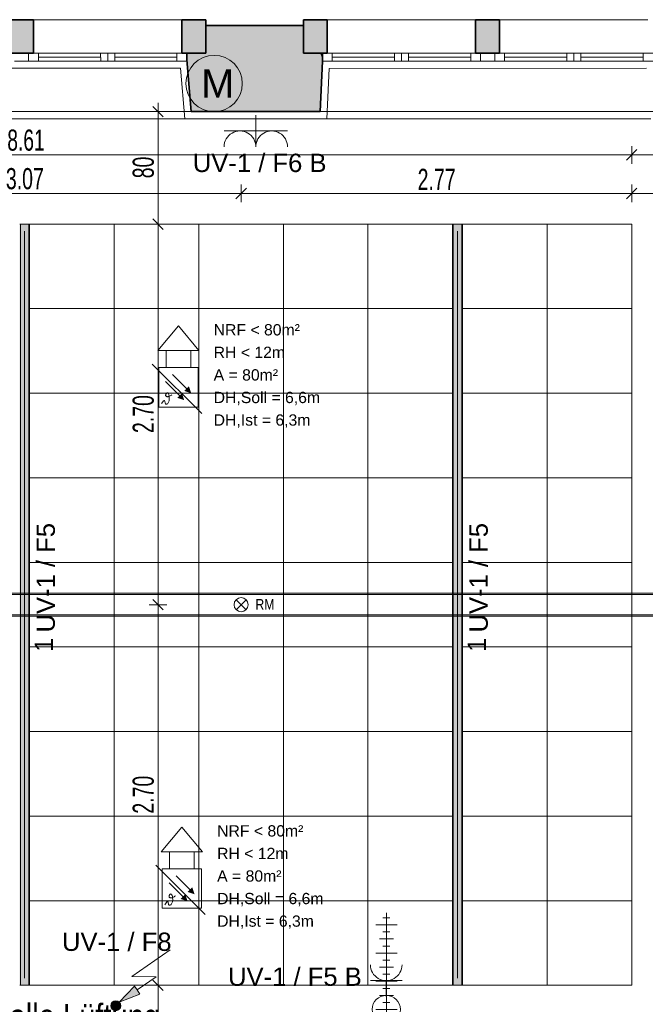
# Model space of a CAD drawing. Extents: x -321 to 526, y -52 to 542.
# Tile 35 of 56: x -56 to 33, y 305 to 445. Entities that reach past the tile are written whole.
import ezdxf
from ezdxf.lldxf.tags import DXFTag

# ---------------------------------------------------------------- set-up
doc = ezdxf.new("R2010")
doc.units = 0
doc.layers.get('0').update_dxf_attribs({"lineweight": 35})
for name, color, linetype, lineweight in [('D-501 Deckenspiegel Beleuchtung_BM_PM_NB', 7, 'Continuous', 25), ('D-501 Deckenspiegel Gebäude', 7, 'Continuous', 25), ('D-501 Deckenspiegel Rasterdecke', 7, 'Continuous', 25), ('D-501 Deckenspiegel Text_Maß', 7, 'Continuous', 25), ('E_Legende', 7, 'Continuous', 18)]:
    doc.layers.add(name, color=color, linetype=linetype, lineweight=lineweight)
for name, color, linetype, lineweight, true_color in [('E_445_Allgemeinbeleuchtung', 7, 'Continuous', 18, 0xf7d209), ('E_449_Niederspannungsinstallationen_Elektro', 1, 'Continuous', 18, 0xff0000), ('E_449_Niederspannungsinstallationen_Motor', 1, 'Continuous', 18, 0xff0000), ('E_449_Niederspannungsinstallationen_Schalter', 1, 'Continuous', 18, 0xff0000), ('E_449_Niederspannungsinstallationen_Stromkreise', 1, 'Continuous', 25, 0xff0000), ('E_456_BMA_Endgeräte', 7, 'Continuous', 18, 0x993300)]:
    doc.layers.add(name, color=color, linetype=linetype, lineweight=lineweight, true_color=true_color)
doc.layers.add('E_Hilfslinie', color=2, linetype='Continuous', lineweight=13, true_color=0xffff00, plot=False)
doc.layers.add('E_Hilfslinie Legende', color=7, linetype='Continuous', lineweight=13, true_color=0xffcccc, plot=False)
doc.styles.get("Standard").update_dxf_attribs({"font": 'arial.ttf'})
tags = doc.linetypes.add('ALL_S14', pattern=[0.1, 0.05, -0.05]).pattern_tags.tags
tags[6:7] = [DXFTag(74, 4), DXFTag(75, 0), DXFTag(340, '0'), DXFTag(46, 1.0), DXFTag(50, 0.0), DXFTag(44, 0.0), DXFTag(45, 0.0)]
tags[4:5] = [DXFTag(74, 4), DXFTag(75, 0), DXFTag(340, '0'), DXFTag(46, 1.0), DXFTag(50, 0.0), DXFTag(44, 0.0), DXFTag(45, 0.0)]
tags = doc.linetypes.add('PUNKT2_S9', pattern=[0.025, 0, -0.025]).pattern_tags.tags
tags[6:7] = [DXFTag(74, 4), DXFTag(75, 0), DXFTag(340, '0'), DXFTag(46, 1.0), DXFTag(50, 0.0), DXFTag(44, 0.0), DXFTag(45, 0.0)]
tags[4:5] = [DXFTag(74, 4), DXFTag(75, 0), DXFTag(340, '0'), DXFTag(46, 1.0), DXFTag(50, 0.0), DXFTag(44, 0.0), DXFTag(45, 0.0)]

# ---------------------------------------------------------------- blocks, each defined once
blk = doc.blocks.new('Referenz-A07MYS7IRK', base_point=(-281.01, -47.12))
at = {"layer": 'D-501 Deckenspiegel Beleuchtung_BM_PM_NB', "color": 0, "lineweight": 18}
for p, q in [((-54.76, 415.78), (-54.76, 307.78)), ((-54.76, 415.78), (-54.76, 307.78)), ((5.24, 415.78), (5.24, 307.78)), ((6.64, 415.78), (6.64, 307.78)), ((6.64, 415.78), (6.64, 307.78)), ((-54.76, 307.78), (-56.16, 307.78))]:
    blk.add_line(p, q, dxfattribs=at)
at = {"layer": 'D-501 Deckenspiegel Beleuchtung_BM_PM_NB', "color": 0, "lineweight": 13}
for p, q in [((-25.47, 361.07), (-24.05, 362.49)), ((-25.47, 362.49), (-24.05, 361.07))]:
    blk.add_line(p, q, dxfattribs=at)
blk.add_circle((-24.76, 361.78), 1, dxfattribs=at)
for points in [[(-56.16, 307.78), (-56.16, 415.78), (-54.76, 307.78)], [(-54.76, 307.78), (-56.16, 415.78), (-54.76, 415.78)], [(5.24, 307.78), (5.24, 415.78), (6.64, 307.78)], [(6.64, 307.78), (5.24, 415.78), (6.64, 415.78)]]:
    blk.add_solid(points, dxfattribs=at)
at = {"layer": 'D-501 Deckenspiegel Gebäude', "color": 0, "lineweight": 35}
for p, q in [((-57.6, 444.76), (-54.19, 444.76)), ((-54.19, 444.76), (-54.19, 440.03)), ((-33.16, 444.77), (-29.76, 444.77)), ((-33.15, 440.04), (-33.16, 444.77)), ((-29.76, 444.77), (-29.75, 440.04)), ((-15.93, 444.77), (-12.53, 444.77)), ((-15.93, 440.03), (-15.93, 444.77)), ((-12.53, 444.77), (-12.53, 440.03)), ((8.51, 444.76), (11.91, 444.76)), ((8.51, 440.03), (8.51, 444.76)), ((11.91, 444.76), (11.91, 440.03)), ((-15.93, 443.94), (-29.76, 443.94)), ((-29.76, 443.94), (-29.75, 440.04)), ((-15.93, 440.03), (-15.93, 443.94)), ((-54.19, 440.03), (-57.59, 440.03)), ((-29.75, 440.04), (-33.15, 440.04)), ((-29.75, 440.04), (-32.45, 440.04)), ((-32.45, 440.04), (-32.45, 439.55)), ((-13.23, 440.03), (-15.93, 440.03)), ((-12.53, 440.03), (-15.93, 440.03)), ((-13.23, 438.87), (-13.23, 440.03)), ((11.91, 440.03), (8.51, 440.03)), ((-32.45, 439.55), (-32.45, 439.1)), ((-32.45, 439.1), (-31.82, 431.77)), ((-13.55, 431.73), (-13.22, 438.87)), ((-13.22, 438.87), (-13.23, 438.87)), ((-31.82, 431.77), (-31.81, 431.73)), ((-31.81, 431.73), (-13.55, 431.73))]:
    blk.add_line(p, q, dxfattribs=at)
at = {"layer": 'D-501 Deckenspiegel Gebäude', "color": 0, "lineweight": 13}
for p, q in [((-54.19, 444.76), (-33.16, 444.77)), ((-12.53, 444.77), (8.51, 444.76)), ((11.91, 444.76), (32.95, 444.77)), ((-56.89, 440.03), (-54.89, 440.03)), ((-54.89, 438.87), (-54.89, 440.03)), ((-54.89, 440.03), (-53.49, 440.03)), ((-54.89, 440.03), (-54.89, 438.87)), ((-53.49, 438.88), (-53.49, 440.04)), ((-53.49, 440.04), (-33.85, 440.04)), ((-53.49, 440.03), (-53.49, 438.87)), ((-44.68, 440.03), (-44.67, 438.87)), ((-43.68, 440.04), (-43.67, 438.88)), ((-42.68, 440.05), (-42.67, 438.89)), ((-33.85, 440.04), (-33.85, 438.88)), ((-33.85, 440.04), (-32.45, 440.04)), ((-33.85, 438.88), (-33.85, 440.04)), ((-32.45, 440.04), (-32.45, 438.88)), ((-13.23, 438.87), (-13.23, 440.03)), ((-13.23, 440.03), (-11.83, 440.03)), ((-11.83, 438.87), (-11.83, 440.03)), ((-11.83, 440.03), (7.81, 440.03)), ((-11.83, 440.03), (-11.83, 438.87)), ((-3.01, 440.02), (-3, 438.86)), ((-2.01, 440.03), (-2, 438.87)), ((-1.01, 440.04), (-1, 438.88)), ((7.81, 440.03), (7.81, 438.87)), ((7.81, 440.03), (9.21, 440.03)), ((7.81, 438.87), (7.81, 440.03)), ((9.21, 440.03), (9.21, 438.87)), ((9.21, 440.03), (11.21, 440.03)), ((9.21, 438.87), (9.21, 440.03)), ((11.21, 438.87), (11.21, 440.03)), ((11.21, 440.03), (12.61, 440.03)), ((11.21, 440.03), (11.21, 438.87)), ((12.61, 438.88), (12.61, 440.04)), ((12.61, 440.04), (32.25, 440.04)), ((12.61, 440.03), (12.61, 438.87)), ((21.43, 440.03), (21.44, 438.87)), ((22.43, 440.04), (22.44, 438.88)), ((23.43, 440.05), (23.44, 438.89)), ((32.25, 440.04), (32.25, 438.88)), ((32.25, 440.04), (33.65, 440.04)), ((32.25, 438.88), (32.25, 440.04)), ((-54.89, 438.87), (-56.89, 438.87)), ((-53.49, 438.87), (-54.89, 438.87)), ((-53.49, 439.46), (-44.67, 439.45)), ((-33.85, 438.88), (-53.49, 438.88)), ((-52.79, 438.88), (-34.55, 438.88)), ((-42.67, 439.47), (-33.85, 439.46)), ((-32.45, 438.88), (-33.85, 438.88)), ((-13.23, 439.52), (-13.23, 439.53)), ((-13.23, 439.53), (-13.23, 439.53)), ((-11.83, 438.87), (-13.23, 438.87)), ((-11.83, 439.45), (-3.01, 439.45)), ((7.81, 438.87), (-11.83, 438.87)), ((-1.01, 439.46), (7.81, 439.45)), ((9.21, 438.87), (7.81, 438.87)), ((11.21, 438.87), (9.21, 438.87)), ((12.61, 438.87), (11.21, 438.87)), ((12.61, 439.45), (21.43, 439.45)), ((32.25, 438.88), (12.61, 438.88)), ((23.43, 439.47), (32.25, 439.46)), ((33.65, 438.88), (32.25, 438.88)), ((-78.37, 437.87), (-33.37, 437.88)), ((-33.37, 437.88), (-32.73, 430.73)), ((-12.27, 437.87), (-12.59, 430.73)), ((-12.27, 437.87), (32.74, 437.88)), ((-77.83, 430.73), (-32.73, 430.73)), ((-32.73, 430.73), (-12.59, 430.73)), ((-12.59, 430.73), (33.38, 430.73))]:
    blk.add_line(p, q, dxfattribs=at)
at = {"layer": 'D-501 Deckenspiegel Gebäude', "color": 0, "linetype": 'PUNKT2_S9', "lineweight": 13, "ltscale": 0.13}
for p, q in [((-79.67, 431.77), (-31.82, 431.77)), ((-13.55, 431.73), (34.3, 431.73))]:
    blk.add_line(p, q, dxfattribs=at)
at = {"layer": 'D-501 Deckenspiegel Gebäude', "color": 0, "linetype": 'ALL_S14', "lineweight": 13, "ltscale": 0.13}
for p, q in [((44.43, 363.43), (-155.21, 363.43)), ((-155.21, 363.23), (48.42, 363.23)), ((-155.21, 360.33), (48.42, 360.33)), ((44.43, 360.13), (-155.21, 360.13))]:
    blk.add_line(p, q, dxfattribs=at)
at = {"layer": 'D-501 Deckenspiegel Gebäude', "color": 0, "lineweight": 13}
for points in [[(-57.58, 440.03), (-57.58, 444.76), (-54.19, 440.03)], [(-54.19, 440.03), (-57.58, 444.76), (-54.19, 444.76)], [(-54.19, 440.03), (-54.19, 444.76), (-54.18, 440.03)], [(-33.14, 440.04), (-33.15, 444.77), (-33.14, 444.77)], [(-33.14, 440.04), (-33.14, 444.77), (-29.75, 440.04)], [(-29.75, 440.04), (-33.14, 444.77), (-29.75, 444.77)], [(-29.75, 440.04), (-29.75, 444.77), (-29.74, 440.04)], [(-15.92, 440.03), (-15.92, 444.77), (-15.92, 444.77)], [(-15.92, 440.03), (-15.92, 444.77), (-12.52, 440.03)], [(-12.52, 440.03), (-15.92, 444.77), (-12.52, 444.77)], [(-12.52, 440.03), (-12.52, 444.77), (-12.52, 440.03)], [(8.52, 440.03), (8.52, 444.76), (8.52, 444.76)], [(8.52, 440.03), (8.52, 444.76), (11.92, 440.03)], [(11.92, 440.03), (8.52, 444.76), (11.92, 444.76)], [(11.92, 440.03), (11.92, 444.76), (11.92, 440.03)], [(-29.74, 440.04), (-29.75, 443.94), (-29.74, 443.94)], [(-29.74, 431.73), (-29.74, 443.94), (-15.92, 431.73)], [(-15.92, 431.73), (-29.74, 443.94), (-15.92, 443.94)], [(-15.92, 431.73), (-15.92, 443.94), (-15.92, 431.73)], [(-15.92, 431.73), (-15.92, 443.94), (-15.92, 440.03)], [(-32.44, 439.1), (-32.44, 440.04), (-31.81, 431.73)], [(-31.81, 431.73), (-32.44, 440.04), (-31.81, 440.04)], [(-31.81, 431.73), (-31.81, 440.04), (-29.74, 431.73)], [(-29.74, 431.73), (-31.81, 440.04), (-29.74, 440.04)], [(-15.92, 431.73), (-15.92, 440.03), (-13.54, 431.73)], [(-13.54, 431.73), (-15.92, 440.03), (-13.54, 440.03)], [(-13.54, 431.73), (-13.54, 440.03), (-13.22, 439.14)], [(-13.22, 439.14), (-13.54, 440.03), (-13.22, 440.03)], [(-13.22, 439.14), (-13.22, 440.03), (-13.22, 439.14)]]:
    blk.add_solid(points, dxfattribs=at)
at = {"layer": 'D-501 Deckenspiegel Rasterdecke', "color": 0, "lineweight": 18}
for p, q in [((-56.16, 415.78), (5.24, 415.78)), ((-42.76, 415.78), (-42.76, 307.78)), ((-30.76, 415.78), (-30.76, 307.78)), ((-18.76, 415.78), (-18.76, 307.78)), ((-6.76, 415.78), (-6.76, 307.78)), ((30.64, 415.78), (5.24, 415.78)), ((18.64, 415.78), (18.64, 307.78)), ((30.64, 415.78), (30.64, 307.78)), ((-54.76, 403.78), (5.24, 403.78)), ((30.64, 403.78), (6.64, 403.78)), ((-54.76, 391.78), (5.24, 391.78)), ((30.64, 391.78), (6.64, 391.78)), ((-54.76, 379.78), (5.24, 379.78)), ((30.64, 379.78), (6.64, 379.78)), ((-54.76, 367.78), (5.24, 367.78)), ((30.64, 367.78), (6.64, 367.78)), ((-54.76, 355.78), (5.24, 355.78)), ((30.64, 355.78), (6.64, 355.78)), ((-54.76, 343.78), (5.24, 343.78)), ((30.64, 343.78), (6.64, 343.78)), ((-54.76, 331.78), (5.24, 331.78)), ((30.64, 331.78), (6.64, 331.78)), ((-54.76, 319.78), (5.24, 319.78)), ((30.64, 319.78), (6.64, 319.78)), ((-54.76, 307.78), (5.24, 307.78)), ((30.64, 307.78), (5.24, 307.78))]:
    blk.add_line(p, q, dxfattribs=at)
at = {"layer": 'D-501 Deckenspiegel Text_Maß', "color": 0, "lineweight": 13}
for p, q in [((-36.54, 431.73), (-37.79, 431.73)), ((-35.79, 430.98), (-37.29, 432.48)), ((-36.54, 431.73), (-36.54, 432.98)), ((-36.54, 431.73), (-35.29, 431.73)), ((-36.54, 415.78), (-36.54, 431.73)), ((29.89, 424.84), (31.39, 426.34)), ((30.64, 425.59), (30.64, 426.84)), ((-141.56, 425.59), (30.64, 425.59)), ((30.64, 425.59), (30.64, 424.34)), ((30.64, 425.59), (44.29, 425.59)), ((-25.51, 419.37), (-24.01, 420.87)), ((-24.76, 420.12), (-24.76, 421.37)), ((29.89, 419.37), (31.39, 420.87)), ((30.64, 420.12), (30.64, 421.37)), ((-86.16, 420.12), (-24.76, 420.12)), ((-24.76, 420.12), (-24.76, 418.87)), ((-24.76, 420.12), (30.64, 420.12)), ((30.64, 420.12), (30.64, 418.87)), ((30.64, 420.12), (44.29, 420.12)), ((-35.79, 415.03), (-37.29, 416.53)), ((-36.54, 415.78), (-37.79, 415.78)), ((-36.54, 415.78), (-35.29, 415.78)), ((-36.54, 361.78), (-36.54, 415.78)), ((-35.79, 361.03), (-37.29, 362.53)), ((-36.54, 361.78), (-37.79, 361.78)), ((-36.54, 361.78), (-35.29, 361.78)), ((-36.54, 307.78), (-36.54, 361.78)), ((-36.54, 307.78), (-37.79, 307.78)), ((-35.79, 307.03), (-37.29, 308.53)), ((-36.54, 307.78), (-35.29, 307.78)), ((-36.54, 297.04), (-36.54, 307.78))]:
    blk.add_line(p, q, dxfattribs=at)
at = {"layer": 'D-501 Deckenspiegel Beleuchtung_BM_PM_NB', "color": 0, "lineweight": 13, "insert": (-22.73, 362.58), "char_height": 1.5, "attachment_point": 1}
blk.add_mtext('{\\W0.83;\\fArial;RM}', dxfattribs=at)
at = {"layer": 'D-501 Deckenspiegel Text_Maß', "color": 0, "lineweight": -2, "char_height": 3, "attachment_point": 1}
for s, insert in [('{\\W0.65;\\fArial;8.61}', (-57.92, 429.19)), ('{\\W0.66;\\fArial;3.07}', (-58.12, 423.72)), ('{\\W0.66;\\fArial;2.77}', (0.28, 423.62))]:
    blk.add_mtext(s, dxfattribs=dict(at, insert=insert))
at = {"layer": 'D-501 Deckenspiegel Text_Maß', "color": 0, "lineweight": -2, "char_height": 3, "attachment_point": 1, "rotation": 90}
for s, insert in [('{\\W0.66;\\fArial;80}', (-40.14, 422.27)), ('{\\W0.66;\\fArial;2.70}', (-40.14, 386.13)), ('{\\W0.66;\\fArial;2.70}', (-40.14, 332.13))]:
    blk.add_mtext(s, dxfattribs=dict(at, insert=insert))
blk = doc.blocks.new('002 Sirene-A07MYSB0RK', base_point=(-36.56, 395.49))
at = {"color": 0, "lineweight": -2}
for p, q in [((-33.65, 401.32), (-36.56, 397.82)), ((-30.73, 397.82), (-33.65, 401.32)), ((-36.56, 397.82), (-30.73, 397.82)), ((-35.4, 395.49), (-35.4, 397.82)), ((-31.9, 395.49), (-31.9, 397.82))]:
    blk.add_line(p, q, dxfattribs=at)
blk = doc.blocks.new('069 Multisensormelder (Kombination RMO WMD)-A07MYSB2RK', base_point=(-36.45, 389.81))
at = {"color": 0, "lineweight": -2}
for p, q in [((-36.45, 395.41), (-36.45, 389.81)), ((-30.85, 395.41), (-36.45, 395.41)), ((-30.85, 389.81), (-30.85, 395.41)), ((-34.47, 394.42), (-32.49, 392.44)), ((-35.46, 393.43), (-33.48, 391.45)), ((-35.45, 391.57), (-35.46, 391.52)), ((-35.46, 391.52), (-35.46, 391.47)), ((-35.46, 391.47), (-35.45, 391.43)), ((-35.44, 391.62), (-35.45, 391.57)), ((-35.43, 391.39), (-35.45, 391.43)), ((-35.41, 391.67), (-35.44, 391.62)), ((-35.43, 391.39), (-35.39, 391.35)), ((-35.38, 391.71), (-35.41, 391.67)), ((-35.35, 391.32), (-35.39, 391.35)), ((-35.35, 391.75), (-35.38, 391.71)), ((-35.31, 391.78), (-35.35, 391.75)), ((-35.35, 391.32), (-35.3, 391.3)), ((-35.27, 391.81), (-35.31, 391.78)), ((-35.3, 391.3), (-35.24, 391.29)), ((-35.23, 391.83), (-35.27, 391.81)), ((-35.24, 391.29), (-35.17, 391.29)), ((-35.19, 391.83), (-35.23, 391.83)), ((-35.19, 391.83), (-35.15, 391.83)), ((-35.17, 391.29), (-35.08, 391.3)), ((-35.12, 391.81), (-35.15, 391.83)), ((-35.12, 391.81), (-35.09, 391.78)), ((-35.06, 391.73), (-35.09, 391.78)), ((-35.08, 391.3), (-35, 391.32)), ((-35.04, 391.68), (-35.06, 391.73)), ((-35.02, 391.61), (-35.04, 391.68)), ((-35, 391.53), (-35.02, 391.61)), ((-34.98, 391.43), (-35, 391.53)), ((-35, 391.32), (-34.91, 391.35)), ((-34.97, 391.33), (-34.98, 391.43)), ((-34.96, 391.21), (-34.97, 391.33)), ((-34.95, 391.09), (-34.96, 391.21)), ((-34.91, 391.35), (-34.82, 391.39)), ((-34.82, 391.39), (-34.73, 391.44)), ((-34.73, 391.44), (-34.64, 391.5)), ((-34.64, 391.5), (-34.56, 391.57)), ((-36.45, 389.81), (-30.85, 389.81)), ((-36.06, 390.31), (-35.88, 390.57)), ((-35.88, 390.57), (-35.76, 390.71)), ((-35.76, 390.71), (-35.67, 390.76)), ((-35.67, 390.76), (-35.62, 390.74)), ((-35.62, 390.74), (-35.58, 390.66)), ((-35.58, 390.66), (-35.56, 390.56)), ((-35.56, 390.56), (-35.55, 390.45)), ((-35.55, 390.45), (-35.52, 390.35)), ((-35.52, 390.35), (-35.48, 390.28)), ((-35.48, 390.28), (-35.43, 390.24)), ((-35.43, 390.24), (-35.36, 390.23)), ((-35.36, 390.23), (-35.3, 390.24)), ((-35.3, 390.24), (-35.23, 390.28)), ((-35.23, 390.28), (-35.16, 390.33)), ((-35.16, 390.33), (-35.09, 390.41)), ((-35.09, 390.41), (-35.04, 390.5)), ((-35.04, 390.5), (-35, 390.6)), ((-35, 390.6), (-34.97, 390.72)), ((-34.97, 390.72), (-34.96, 390.84)), ((-34.96, 390.84), (-34.95, 390.96)), ((-34.95, 390.96), (-34.95, 391.09))]:
    blk.add_line(p, q, dxfattribs=at)
for points in [[(-31.83, 391.78), (-32.82, 392.11), (-32.16, 392.77)], [(-32.82, 390.79), (-33.81, 391.12), (-33.15, 391.78)]]:
    blk.add_solid(points, dxfattribs=at)
blk = doc.blocks.new('Bauteilbeschriftung-A07MYSB4RK', base_point=(-29.18, 386.38))
at = {"color": 0, "linetype": 'ByBlock', "lineweight": -2, "ltscale": 0.25, "char_height": 1.6, "attachment_point": 1}
for s, insert in [('{\\fArial;NRF < 80m²}', (-28.65, 401.58)), ('{\\fArial;RH < 12m}', (-28.65, 398.38)), ('{\\fArial;A = 80m²}', (-28.65, 395.18)), ('{\\fArial;DH,Soll = 6,6m}', (-28.65, 391.98)), ('{\\fArial;DH,Ist = 6,3m}', (-28.65, 388.78))]:
    blk.add_mtext(s, dxfattribs=dict(at, insert=insert))
blk = doc.blocks.new('Bauteilbeschriftung-A07MYSB6RK', base_point=(-28.69, 315.29))
at = {"color": 0, "linetype": 'ByBlock', "lineweight": -2, "ltscale": 0.25, "char_height": 1.6, "attachment_point": 1}
for s, insert in [('{\\fArial;NRF < 80m²}', (-28.16, 330.49)), ('{\\fArial;RH < 12m}', (-28.16, 327.29)), ('{\\fArial;A = 80m²}', (-28.16, 324.09)), ('{\\fArial;DH,Soll = 6,6m}', (-28.16, 320.89)), ('{\\fArial;DH,Ist = 6,3m}', (-28.16, 317.69))]:
    blk.add_mtext(s, dxfattribs=dict(at, insert=insert))
blk = doc.blocks.new('002 Sirene-A07MYSB8RK', base_point=(-36.08, 324.4))
at = {"color": 0, "lineweight": -2}
for p, q in [((-33.16, 330.23), (-36.08, 326.73)), ((-30.24, 326.73), (-33.16, 330.23)), ((-36.08, 326.73), (-30.24, 326.73)), ((-34.91, 324.4), (-34.91, 326.73)), ((-31.41, 324.4), (-31.41, 326.73))]:
    blk.add_line(p, q, dxfattribs=at)
blk = doc.blocks.new('069 Multisensormelder (Kombination RMO WMD)-A07MYSBARK', base_point=(-35.96, 318.72))
at = {"color": 0, "lineweight": -2}
for p, q in [((-35.96, 324.32), (-35.96, 318.72)), ((-30.36, 324.32), (-35.96, 324.32)), ((-30.36, 318.72), (-30.36, 324.32)), ((-33.99, 323.33), (-32.01, 321.35)), ((-34.98, 322.34), (-33, 320.36)), ((-34.97, 320.48), (-34.98, 320.43)), ((-34.98, 320.43), (-34.97, 320.38)), ((-34.95, 320.53), (-34.97, 320.48)), ((-34.97, 320.38), (-34.96, 320.33)), ((-34.94, 320.29), (-34.96, 320.33)), ((-34.93, 320.57), (-34.95, 320.53)), ((-34.94, 320.29), (-34.91, 320.26)), ((-34.9, 320.62), (-34.93, 320.57)), ((-34.87, 320.23), (-34.91, 320.26)), ((-34.86, 320.66), (-34.9, 320.62)), ((-34.87, 320.23), (-34.82, 320.21)), ((-34.82, 320.69), (-34.86, 320.66)), ((-34.78, 320.72), (-34.82, 320.69)), ((-34.82, 320.21), (-34.75, 320.2)), ((-34.74, 320.73), (-34.78, 320.72)), ((-34.75, 320.2), (-34.68, 320.2)), ((-34.7, 320.74), (-34.74, 320.73)), ((-34.7, 320.74), (-34.67, 320.73)), ((-34.68, 320.2), (-34.6, 320.21)), ((-34.64, 320.71), (-34.67, 320.73)), ((-34.64, 320.71), (-34.61, 320.68)), ((-34.58, 320.64), (-34.61, 320.68)), ((-34.6, 320.21), (-34.51, 320.23)), ((-34.56, 320.58), (-34.58, 320.64)), ((-34.53, 320.52), (-34.56, 320.58)), ((-34.51, 320.43), (-34.53, 320.52)), ((-34.5, 320.34), (-34.51, 320.43)), ((-34.51, 320.23), (-34.42, 320.26)), ((-34.48, 320.23), (-34.5, 320.34)), ((-34.47, 320.12), (-34.48, 320.23)), ((-34.46, 320), (-34.47, 320.12)), ((-34.46, 319.87), (-34.46, 320)), ((-34.42, 320.26), (-34.33, 320.3)), ((-34.33, 320.3), (-34.24, 320.35)), ((-34.24, 320.35), (-34.16, 320.41)), ((-34.16, 320.41), (-34.08, 320.48)), ((-35.96, 318.72), (-30.36, 318.72)), ((-35.57, 319.22), (-35.4, 319.48)), ((-35.4, 319.48), (-35.27, 319.62)), ((-35.27, 319.62), (-35.19, 319.67)), ((-35.19, 319.67), (-35.13, 319.64)), ((-35.13, 319.64), (-35.1, 319.57)), ((-35.1, 319.57), (-35.08, 319.47)), ((-35.08, 319.47), (-35.06, 319.36)), ((-35.06, 319.36), (-35.04, 319.26)), ((-35.04, 319.26), (-35, 319.19)), ((-35, 319.19), (-34.94, 319.15)), ((-34.94, 319.15), (-34.88, 319.13)), ((-34.88, 319.13), (-34.81, 319.15)), ((-34.81, 319.15), (-34.74, 319.18)), ((-34.74, 319.18), (-34.67, 319.24)), ((-34.67, 319.24), (-34.61, 319.32)), ((-34.61, 319.32), (-34.56, 319.41)), ((-34.56, 319.41), (-34.52, 319.51)), ((-34.52, 319.51), (-34.49, 319.62)), ((-34.49, 319.62), (-34.47, 319.75)), ((-34.47, 319.75), (-34.46, 319.87))]:
    blk.add_line(p, q, dxfattribs=at)
for points in [[(-31.35, 320.69), (-32.34, 321.02), (-31.68, 321.68)], [(-32.34, 319.7), (-33.33, 320.03), (-32.67, 320.69)]]:
    blk.add_solid(points, dxfattribs=at)
blk = doc.blocks.new('Steckdose_ zweifach m. Schuko.-A07MYSCCRK', base_point=(-27.17, 426.74))
at = {"color": 0, "lineweight": -2}
for p, q in [((-22.67, 426.74), (-22.67, 431.24)), ((-18.17, 428.99), (-27.17, 428.99))]:
    blk.add_line(p, q, dxfattribs=at)
for centre in [(-24.92, 426.74), (-20.42, 426.74)]:
    blk.add_ellipse(centre, major_axis=(2.25, 0), ratio=1, start_param=0, end_param=3.141593, dxfattribs=at)
blk = doc.blocks.new('Blockreferenz-A07MYSCORK', base_point=(-7.49, 292))
at = {"color": 0, "linetype": 'ByBlock', "lineweight": -2, "ltscale": 0.13}
for p, q in [((-4.64, 317.35), (-3.64, 317.35)), ((-4.14, 292.35), (-4.14, 318.08)), ((-5.64, 316.35), (-2.64, 316.35)), ((-5.14, 314.35), (-3.14, 314.35)), ((-4.64, 315.35), (-3.64, 315.35)), ((-4.64, 313.35), (-3.64, 313.35)), ((-5.64, 312.35), (-2.64, 312.35)), ((-5.14, 310.35), (-3.14, 310.35)), ((-4.64, 311.35), (-3.64, 311.35)), ((-4.64, 309.35), (-3.64, 309.35)), ((-5.64, 308.35), (-2.64, 308.35)), ((-4.64, 307.35), (-3.64, 307.35)), ((-5.14, 306.35), (-3.14, 306.35)), ((-4.64, 305.35), (-3.64, 305.35)), ((-5.64, 304.35), (-2.64, 304.35)), ((-4.64, 303.35), (-3.64, 303.35)), ((-5.14, 302.35), (-3.14, 302.35)), ((-5.64, 300.35), (-2.64, 300.35)), ((-4.64, 301.35), (-3.64, 301.35)), ((-4.64, 299.35), (-3.64, 299.35)), ((-5.14, 298.35), (-3.14, 298.35)), ((-5.64, 296.35), (-2.64, 296.35)), ((-4.64, 297.35), (-3.64, 297.35)), ((-4.64, 295.35), (-3.64, 295.35)), ((-5.14, 294.35), (-3.14, 294.35)), ((-4.64, 293.35), (-3.64, 293.35)), ((-6.79, 292), (-7.49, 292.7)), ((-7.49, 292), (-6.79, 292.7)), ((-7.14, 292.35), (-4.14, 292.35)), ((-1.14, 292.35), (-4.14, 292.35)), ((-1.49, 292), (-0.79, 292.7)), ((-0.79, 292), (-1.49, 292.7))]:
    blk.add_line(p, q, dxfattribs=at)
blk = doc.blocks.new('Steckdose -A07MYSCQRK', base_point=(-6.42, 306.2))
at = {"color": 0, "lineweight": -2}
for p, q in [((-6.42, 308.45), (-1.92, 308.45)), ((-4.17, 308.45), (-4.17, 306.2))]:
    blk.add_line(p, q, dxfattribs=at)
blk.add_ellipse((-4.17, 310.7), major_axis=(-2.25, 0), ratio=1, start_param=0, end_param=3.141593, dxfattribs=at)
blk = doc.blocks.new('Elektroanschluß-A07MYSEGRK', base_point=(-43.23, 304.18))
at = {"lineweight": -2}
blk.add_hatch(color=0, dxfattribs=at).paths.add_polyline_path([(-41.89, 304.6), (-41.85, 304.85), (-41.93, 305.25), (-41.99, 305.34), (-42.24, 305.5), (-42.47, 305.57), (-42.78, 305.54), (-43, 305.4), (-43.16, 305.19), (-43.23, 304.88), (-43.22, 304.69), (-42.98, 304.34), (-42.62, 304.18), (-42.29, 304.22), (-42.04, 304.38)])
at = {"color": 0, "lineweight": -2}
for p, q in [((-34.84, 312.81), (-40.27, 309.03)), ((-40.27, 309.03), (-36.81, 309)), ((-36.81, 309), (-39.51, 307.14)), ((-42.05, 305.38), (-39.86, 307.67)), ((-39.86, 307.67), (-39.51, 307.14)), ((-39.12, 306.54), (-42.05, 305.38)), ((-39.51, 307.14), (-39.12, 306.54))]:
    blk.add_line(p, q, dxfattribs=at)
blk.add_circle((-42.53, 304.88), 0.7, dxfattribs=at)
blk.add_solid([(-39.12, 306.54), (-39.86, 307.67), (-42.04, 305.38)], dxfattribs=at)
blk = doc.blocks.new('MText-A07MYSEIRK', base_point=(-72.02, 301.55))
at = {"color": 0, "lineweight": -2, "insert": (-72.02, 305.15), "char_height": 3.6, "attachment_point": 1}
blk.add_mtext('{\\fArial Narrow;Dezentralle Lüftung}', dxfattribs=at)
blk = doc.blocks.new('T5 1-flammig 21W-A07MYSEQRK', base_point=(5.34, 307.78))
at = {"color": 0, "lineweight": -2}
for p, q in [((5.34, 307.78), (5.34, 415.78)), ((6.54, 415.78), (5.34, 415.78)), ((6.54, 307.78), (6.54, 415.78)), ((5.34, 308.81), (5.34, 414.76)), ((5.94, 308.78), (5.94, 414.78)), ((6.54, 308.81), (6.54, 414.76)), ((6.54, 307.78), (5.34, 307.78))]:
    blk.add_line(p, q, dxfattribs=at)
blk = doc.blocks.new('Bauteilbeschriftung-A07MYSG6RK', base_point=(7.63, 356.96))
at = {"color": 0, "linetype": 'ByBlock', "lineweight": -2, "ltscale": 0.25, "insert": (7.63, 357.83), "char_height": 2.6, "attachment_point": 1, "rotation": 90}
blk.add_mtext('{\\fArial;UV-1 / F5}', dxfattribs=at)
blk = doc.blocks.new('Bauteilbeschriftung-A07MYSG8RK', base_point=(7.38, 354.22))
at = {"color": 0, "linetype": 'ByBlock', "lineweight": -2, "ltscale": 0.18, "insert": (7.38, 355.08), "char_height": 2.6, "attachment_point": 1, "rotation": 90}
blk.add_mtext('{\\fArial;1}', dxfattribs=at)
blk = doc.blocks.new('Bauteilbeschriftung-A07MYSGYRK', base_point=(-27.47, 307.7))
at = {"color": 0, "linetype": 'ByBlock', "lineweight": -2, "ltscale": 0.25, "insert": (-26.61, 310.3), "char_height": 2.6, "attachment_point": 1}
blk.add_mtext('{\\fArial;UV-1 / F5 B}', dxfattribs=at)
blk = doc.blocks.new('Bauteilbeschriftung-A07MYSHARK', base_point=(-32.47, 423.16))
at = {"color": 0, "linetype": 'ByBlock', "lineweight": -2, "ltscale": 0.25, "insert": (-31.61, 425.76), "char_height": 2.6, "attachment_point": 1}
blk.add_mtext('{\\fArial;UV-1 / F6 B}', dxfattribs=at)
blk = doc.blocks.new('Bauteilbeschriftung-A07MYSHGRK', base_point=(-51.02, 312.66))
at = {"color": 0, "linetype": 'ByBlock', "lineweight": -2, "ltscale": 0.25, "insert": (-50.16, 315.26), "char_height": 2.6, "attachment_point": 1}
blk.add_mtext('{\\fArial;UV-1 / F8}', dxfattribs=at)
blk = doc.blocks.new('Bauteilbeschriftung-A07MYSMCRK', base_point=(-53.77, 356.96))
at = {"color": 0, "linetype": 'ByBlock', "lineweight": -2, "ltscale": 0.25, "insert": (-53.77, 357.83), "char_height": 2.6, "attachment_point": 1, "rotation": 90}
blk.add_mtext('{\\fArial;UV-1 / F5}', dxfattribs=at)
blk = doc.blocks.new('T5 1-flammig 21W-A07MYSMERK', base_point=(-56.06, 307.78))
at = {"color": 0, "lineweight": -2}
for p, q in [((-56.06, 307.78), (-56.06, 415.78)), ((-54.86, 415.78), (-56.06, 415.78)), ((-54.86, 307.78), (-54.86, 415.78)), ((-56.06, 308.81), (-56.06, 414.76)), ((-55.46, 308.78), (-55.46, 414.78)), ((-54.86, 308.81), (-54.86, 414.76)), ((-54.86, 307.78), (-56.06, 307.78))]:
    blk.add_line(p, q, dxfattribs=at)
blk = doc.blocks.new('Bauteilbeschriftung-A07MYSMGRK', base_point=(-54.02, 354.22))
at = {"color": 0, "linetype": 'ByBlock', "lineweight": -2, "ltscale": 0.18, "insert": (-54.02, 355.08), "char_height": 2.6, "attachment_point": 1, "rotation": 90}
blk.add_mtext('{\\fArial;1}', dxfattribs=at)
blk = doc.blocks.new('Motor-A07MYSNKRK', base_point=(-32.59, 431.71))
at = {"color": 0, "lineweight": -2}
blk.add_circle((-28.59, 435.71), 4, dxfattribs=at)
at = {"color": 0, "lineweight": -2, "insert": (-30.41, 437.71), "char_height": 4, "attachment_point": 1}
blk.add_mtext('{\\fArial;M}', dxfattribs=at)
blk = doc.blocks.new('Dimmer-A07MYSP8RK', base_point=(-10.22, 299.89))
at = {"color": 0, "lineweight": -2}
for p, q in [((-5.58, 301.99), (-8.88, 301.99)), ((-8.88, 301.99), (-8.88, 301.05)), ((-8.88, 301.05), (-5.58, 301.99)), ((-5.58, 302.94), (-8.63, 299.89)), ((-8.63, 299.89), (-10.22, 301.49))]:
    blk.add_line(p, q, dxfattribs=at)
blk.add_circle((-4.17, 304.35), 2, dxfattribs=at)

msp = doc.modelspace()

# ---------------------------------------------------------------- linework, layer by layer
at = {"layer": 'E_Hilfslinie Legende', "ltscale": 0.13}
for p, q in [((-37.35, 395.91), (-30.35, 388.91)), ((-36.86, 324.82), (-29.86, 317.82))]:
    msp.add_line(p, q, dxfattribs=at)

# ---------------------------------------------------------------- block references
at = {"color": 251, "lineweight": 25, "ltscale": 0.25, "true_color": 0x585858}
msp.add_blockref('Referenz-A07MYS7IRK', (-281.01, -47.12), dxfattribs=at)
at = {"layer": 'E_445_Allgemeinbeleuchtung', "ltscale": 0.18}
for name, p in [('T5 1-flammig 21W-A07MYSMERK', (-56.06, 307.78)), ('T5 1-flammig 21W-A07MYSEQRK', (5.34, 307.78))]:
    msp.add_blockref(name, p, dxfattribs=at)
at = {"layer": 'E_445_Allgemeinbeleuchtung', "color": 5, "ltscale": 0.18, "true_color": 0x0000ff}
for name, p in [('Bauteilbeschriftung-A07MYSMGRK', (-54.02, 354.22)), ('Bauteilbeschriftung-A07MYSG8RK', (7.38, 354.22))]:
    msp.add_blockref(name, p, dxfattribs=at)
at = {"layer": 'E_449_Niederspannungsinstallationen_Elektro', "linetype": 'Continuous', "ltscale": 0.18}
for name, p in [('Steckdose_ zweifach m. Schuko.-A07MYSCCRK', (-27.17, 426.74)), ('MText-A07MYSEIRK', (-72.02, 301.55))]:
    msp.add_blockref(name, p, dxfattribs=at)
at = {"layer": 'E_449_Niederspannungsinstallationen_Elektro', "color": 1, "linetype": 'Continuous', "ltscale": 0.18, "true_color": 0xff0000}
msp.add_blockref('Steckdose -A07MYSCQRK', (-6.42, 306.2), dxfattribs=at)
at = {"layer": 'E_449_Niederspannungsinstallationen_Motor', "color": 5, "linetype": 'Continuous', "ltscale": 0.18, "true_color": 0x0000ff}
msp.add_blockref('Motor-A07MYSNKRK', (-32.59, 431.71), dxfattribs=at)
at = {"layer": 'E_449_Niederspannungsinstallationen_Schalter', "linetype": 'Continuous', "ltscale": 0.18}
msp.add_blockref('Dimmer-A07MYSP8RK', (-10.22, 299.89), dxfattribs=at)
at = {"layer": 'E_449_Niederspannungsinstallationen_Stromkreise', "ltscale": 0.25}
for name, p in [('Bauteilbeschriftung-A07MYSHARK', (-32.47, 423.16)), ('Bauteilbeschriftung-A07MYSMCRK', (-53.77, 356.96)), ('Bauteilbeschriftung-A07MYSG6RK', (7.63, 356.96)), ('Bauteilbeschriftung-A07MYSHGRK', (-51.02, 312.66)), ('Bauteilbeschriftung-A07MYSGYRK', (-27.47, 307.7))]:
    msp.add_blockref(name, p, dxfattribs=at)
at = {"layer": 'E_449_Niederspannungsinstallationen_Stromkreise', "color": 1, "ltscale": 0.25, "true_color": 0xff0000}
for name, p in [('Bauteilbeschriftung-A07MYSB4RK', (-29.18, 386.38)), ('Bauteilbeschriftung-A07MYSB6RK', (-28.69, 315.29))]:
    msp.add_blockref(name, p, dxfattribs=at)
at = {"layer": 'E_456_BMA_Endgeräte', "linetype": 'Continuous', "ltscale": 0.18}
for name, p in [('002 Sirene-A07MYSB0RK', (-36.56, 395.49)), ('069 Multisensormelder (Kombination RMO WMD)-A07MYSB2RK', (-36.45, 389.81)), ('002 Sirene-A07MYSB8RK', (-36.08, 324.4)), ('069 Multisensormelder (Kombination RMO WMD)-A07MYSBARK', (-35.96, 318.72))]:
    msp.add_blockref(name, p, dxfattribs=at)
at = {"layer": 'E_Hilfslinie', "ltscale": 0.13}
msp.add_blockref('Blockreferenz-A07MYSCORK', (-7.49, 292), dxfattribs=at)
at = {"layer": 'E_Legende', "color": 1, "linetype": 'Continuous', "ltscale": 0.18, "true_color": 0xff0000}
msp.add_blockref('Elektroanschluß-A07MYSEGRK', (-43.23, 304.18), dxfattribs=at)

doc.saveas('drawing.dxf')
